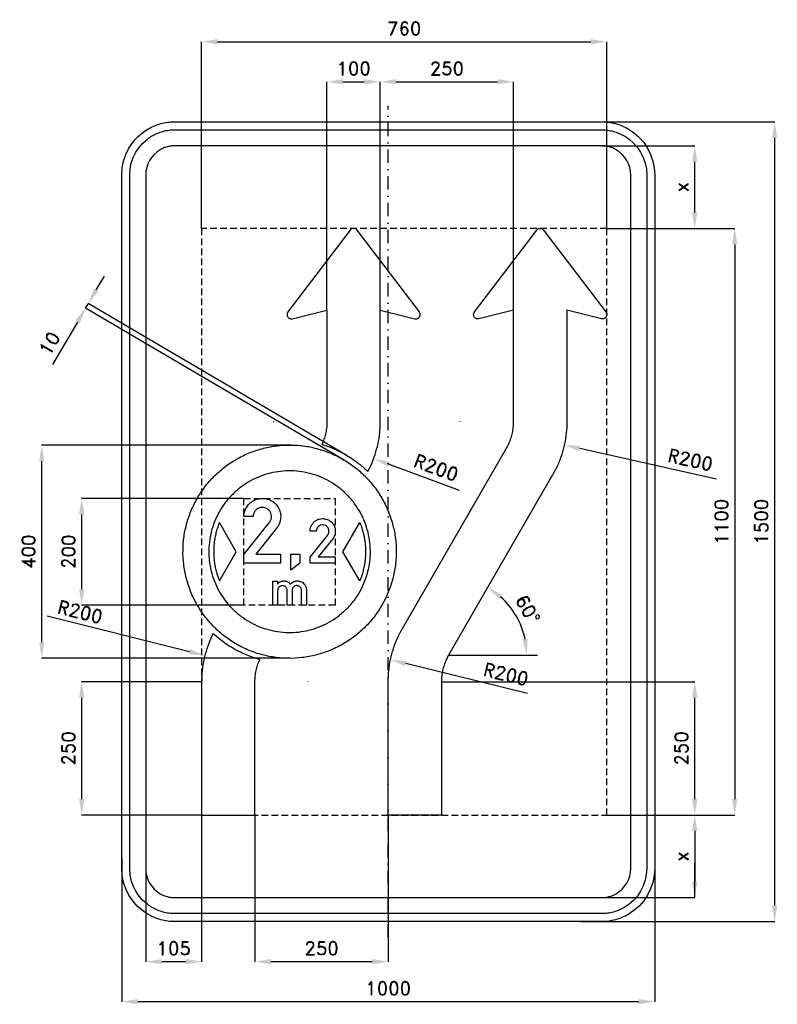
# Model space of a CAD drawing. Header units: millimetres. Extents: x -691 to 730, y -905 to 941.
import ezdxf

# ---------------------------------------------------------------- set-up
doc = ezdxf.new("R2010")
doc.units = ezdxf.units.MM
doc.header["$LTSCALE"] = 5
doc.linetypes.add('ČERCHOVANÁX2', pattern=[2, 1, -0.5, 0, -0.5])
doc.linetypes.add('ČÁRKOVANÁX2', pattern=[1.5, 1, -0.5])
doc.layers.add('Kóty', color=2, linetype='Continuous')
doc.layers.add('Značka', color=7, linetype='Continuous')
doc.styles.get("Standard").update_dxf_attribs({"font": 'romand.shx', "height": 25})
doc.dimstyles.get("Standard").update_dxf_attribs({"dimtxt": 25, "dimasz": 30, "dimexe": 0.18, "dimexo": 0.0625, "dimgap": 12.5, "dimtad": 1, "dimdec": 0, "dimzin": 0, "dimdsep": 46, "dimtxsty": 'Standard', "dimcen": 0.09, "dimadec": 0, "dimazin": 0, "dimtfac": 1, "dimtdec": 0, "dimtofl": 0, "dimtmove": 0, "dimatfit": 3, "dimfxl": 1, "dimtolj": 1, "dimtzin": 0, "dimarcsym": 0})

# ---------------------------------------------------------------- blocks, each defined once
blk = doc.blocks.new('*D0')
at = {"layer": 'Defpoints', "color": 0, "transparency": 16777216}
for p in [(-500, -630.3), (500, -630.3), (500, -900)]:
    blk.add_point(p, dxfattribs=at)
at = {"layer": 'Kóty', "color": 0, "lineweight": -2, "transparency": 16777216}
for p, q in [((-500, -630.3), (-500, -900.2)), ((500, -630.3), (500, -900.2)), ((-470, -900), (470, -900))]:
    blk.add_line(p, q, dxfattribs=at)
at = {"layer": 'Kóty', "color": 0, "transparency": 16777216}
for points in [[(-470, -895), (-470, -905), (-500, -900)], [(470, -895), (470, -905), (500, -900)]]:
    blk.add_solid(points, dxfattribs=at)
at = {"layer": 'Kóty', "color": 0, "transparency": 16777216, "insert": (0, -875), "char_height": 25, "attachment_point": 5}
blk.add_mtext('\\A1;1000', dxfattribs=at)
blk = doc.blocks.new('*D3')
at = {"layer": 'Defpoints', "color": 0, "transparency": 16777216}
for p in [(-575, 43.8), (-270.7, 43.8), (-270.7, -156.2)]:
    blk.add_point(p, dxfattribs=at)
at = {"layer": 'Kóty', "color": 0, "lineweight": -2, "transparency": 16777216}
for p, q in [((-270.7, 43.8), (-575.2, 43.8)), ((-575, -126.2), (-575, 13.8)), ((-270.7, -156.2), (-575.2, -156.2))]:
    blk.add_line(p, q, dxfattribs=at)
at = {"layer": 'Kóty', "color": 0, "transparency": 16777216}
for points in [[(-580, 13.8), (-570, 13.8), (-575, 43.8)], [(-580, -126.2), (-570, -126.2), (-575, -156.2)]]:
    blk.add_solid(points, dxfattribs=at)
at = {"layer": 'Kóty', "color": 0, "transparency": 16777216, "insert": (-600, -56.2), "char_height": 25, "attachment_point": 5, "rotation": 90}
blk.add_mtext('\\A1;200', dxfattribs=at)
blk = doc.blocks.new('*D4')
at = {"layer": 'Defpoints', "color": 0, "transparency": 16777216}
for p in [(-650, 143.8), (-182.4, 143.8), (-183.9, -256.2)]:
    blk.add_point(p, dxfattribs=at)
at = {"layer": 'Kóty', "color": 0, "lineweight": -2, "transparency": 16777216}
for p, q in [((-182.4, 143.8), (-650.2, 143.8)), ((-650, -226.2), (-650, 113.8)), ((-183.9, -256.2), (-650.2, -256.2))]:
    blk.add_line(p, q, dxfattribs=at)
at = {"layer": 'Kóty', "color": 0, "transparency": 16777216}
for points in [[(-655, 113.8), (-645, 113.8), (-650, 143.8)], [(-655, -226.2), (-645, -226.2), (-650, -256.2)]]:
    blk.add_solid(points, dxfattribs=at)
at = {"layer": 'Kóty', "color": 0, "transparency": 16777216, "insert": (-675, -56.2), "char_height": 25, "attachment_point": 5, "rotation": 90}
blk.add_mtext('\\A1;400', dxfattribs=at)
blk = doc.blocks.new('*D5')
at = {"layer": 'Defpoints', "color": 0, "transparency": 16777216}
for p in [(361.3, 750), (361.3, -750), (725, -750)]:
    blk.add_point(p, dxfattribs=at)
at = {"layer": 'Kóty', "color": 0, "lineweight": -2, "transparency": 16777216}
for p, q in [((361.4, 750), (725.2, 750)), ((725, 720), (725, -720)), ((361.4, -750), (725.2, -750))]:
    blk.add_line(p, q, dxfattribs=at)
at = {"layer": 'Kóty', "color": 0, "transparency": 16777216}
for points in [[(720, 720), (730, 720), (725, 750)], [(720, -720), (730, -720), (725, -750)]]:
    blk.add_solid(points, dxfattribs=at)
at = {"layer": 'Kóty', "color": 0, "transparency": 16777216, "insert": (700, 0), "char_height": 25, "attachment_point": 5, "rotation": 90}
blk.add_mtext('\\A1;1500', dxfattribs=at)
blk = doc.blocks.new('*D6')
at = {"layer": 'Defpoints', "color": 0, "transparency": 16777216}
for p in [(-350, -550), (-455, -650), (-350, -825)]:
    blk.add_point(p, dxfattribs=at)
at = {"layer": 'Kóty', "color": 0, "lineweight": -2, "transparency": 16777216}
for p, q in [((-350, -550.0625), (-350, -825.18)), ((-455, -650.0625), (-455, -825.18)), ((-425, -825), (-380, -825))]:
    blk.add_line(p, q, dxfattribs=at)
at = {"layer": 'Kóty', "color": 0, "transparency": 16777216}
for points in [[(-425, -820), (-425, -830), (-455, -825)], [(-380, -820), (-380, -830), (-350, -825)]]:
    blk.add_solid(points, dxfattribs=at)
at = {"layer": 'Kóty', "color": 0, "transparency": 16777216, "insert": (-402.5, -800), "char_height": 25, "attachment_point": 5}
blk.add_mtext('\\A1;105', dxfattribs=at)
blk = doc.blocks.new('*D7')
at = {"layer": 'Defpoints', "color": 0, "transparency": 16777216}
for p in [(-250, -550), (0, -550), (0, -825)]:
    blk.add_point(p, dxfattribs=at)
at = {"layer": 'Kóty', "color": 0, "lineweight": -2, "transparency": 16777216}
for p, q in [((-250, -550.0625), (-250, -825.18)), ((0, -550.0625), (0, -825.18)), ((-220, -825), (-30, -825))]:
    blk.add_line(p, q, dxfattribs=at)
at = {"layer": 'Kóty', "color": 0, "transparency": 16777216}
for points in [[(-220, -820), (-220, -830), (-250, -825)], [(-30, -820), (-30, -830), (0, -825)]]:
    blk.add_solid(points, dxfattribs=at)
at = {"layer": 'Kóty', "color": 0, "transparency": 16777216, "insert": (-125, -800), "char_height": 25, "attachment_point": 5}
blk.add_mtext('\\A1;250', dxfattribs=at)
blk = doc.blocks.new('*D8')
at = {"layer": 'Defpoints', "color": 0, "transparency": 16777216}
for p in [(-575, -300), (-350, -300), (-350, -550.0625)]:
    blk.add_point(p, dxfattribs=at)
at = {"layer": 'Kóty', "color": 0, "lineweight": -2, "transparency": 16777216}
for p, q in [((-350.0625, -300), (-575.18, -300)), ((-575, -520.0625), (-575, -330)), ((-350.0625, -550.0625), (-575.18, -550.0625))]:
    blk.add_line(p, q, dxfattribs=at)
at = {"layer": 'Kóty', "color": 0, "transparency": 16777216}
for points in [[(-580, -330), (-570, -330), (-575, -300)], [(-580, -520.0625), (-570, -520.0625), (-575, -550.0625)]]:
    blk.add_solid(points, dxfattribs=at)
at = {"layer": 'Kóty', "color": 0, "transparency": 16777216, "insert": (-600, -425.03125), "char_height": 25, "attachment_point": 5, "rotation": 90}
blk.add_mtext('\\A1;250', dxfattribs=at)
blk = doc.blocks.new('*D9')
at = {"layer": 'Defpoints', "color": 0, "transparency": 16777216}
for p in [(100, -300), (575, -300), (410, -550)]:
    blk.add_point(p, dxfattribs=at)
at = {"layer": 'Kóty', "color": 0, "lineweight": -2, "transparency": 16777216}
for p, q in [((100.0625, -300), (575.18, -300)), ((575, -520), (575, -330)), ((410.0625, -550), (575.18, -550))]:
    blk.add_line(p, q, dxfattribs=at)
at = {"layer": 'Kóty', "color": 0, "transparency": 16777216}
for points in [[(570, -330), (580, -330), (575, -300)], [(570, -520), (580, -520), (575, -550)]]:
    blk.add_solid(points, dxfattribs=at)
at = {"layer": 'Kóty', "color": 0, "transparency": 16777216, "insert": (550, -425), "char_height": 25, "attachment_point": 5, "rotation": 90}
blk.add_mtext('\\A1;250', dxfattribs=at)
blk = doc.blocks.new('*D10')
at = {"layer": 'Defpoints', "color": 0, "transparency": 16777216}
for p in [(308.3, 87.6), (251, -199.9), (113.4, -250), (113.4, -250), (280, -250)]:
    blk.add_point(p, dxfattribs=at)
at = {"layer": 'Kóty', "color": 0, "lineweight": -2, "transparency": 16777216}
blk.add_arc((113.4, -250), 146.4, 11.7614, 48.2387, dxfattribs=at)
at = {"layer": 'Kóty', "color": 0, "transparency": 16777216}
for points in [[(208, -144.8), (213.8, -136.7), (186.6, -123.2)], [(261.7, -219.6), (251.8, -220.7), (259.8, -250)]]:
    blk.add_solid(points, dxfattribs=at)
at = {"layer": 'Kóty', "color": 0, "transparency": 16777216, "insert": (261.8, -164.3), "char_height": 25, "attachment_point": 5, "rotation": 300}
blk.add_mtext('\\A1;60°', dxfattribs=at)
blk = doc.blocks.new('*D11')
at = {"layer": 'Defpoints', "color": 0, "transparency": 16777216}
for p in [(410, -550), (400, -705), (575, -705)]:
    blk.add_point(p, dxfattribs=at)
at = {"layer": 'Kóty', "color": 0, "lineweight": -2, "transparency": 16777216}
for p, q in [((410.0625, -550), (575.18, -550)), ((575, -580), (575, -675)), ((400.0625, -705), (575.18, -705))]:
    blk.add_line(p, q, dxfattribs=at)
at = {"layer": 'Kóty', "color": 0, "transparency": 16777216}
for points in [[(570, -580), (580, -580), (575, -550)], [(570, -675), (580, -675), (575, -705)]]:
    blk.add_solid(points, dxfattribs=at)
at = {"layer": 'Kóty', "color": 0, "transparency": 16777216, "insert": (550, -627.5), "char_height": 25, "attachment_point": 5, "rotation": 90}
blk.add_mtext('\\A1;x', dxfattribs=at)
blk = doc.blocks.new('*D12')
at = {"layer": 'Defpoints', "color": 0, "transparency": 16777216}
for p in [(400, 705), (575, 705), (410, 550)]:
    blk.add_point(p, dxfattribs=at)
at = {"layer": 'Kóty', "color": 0, "lineweight": -2, "transparency": 16777216}
for p, q in [((400.0625, 705), (575.18, 705)), ((575, 580), (575, 675)), ((410.0625, 550), (575.18, 550))]:
    blk.add_line(p, q, dxfattribs=at)
at = {"layer": 'Kóty', "color": 0, "transparency": 16777216}
for points in [[(570, 675), (580, 675), (575, 705)], [(570, 580), (580, 580), (575, 550)]]:
    blk.add_solid(points, dxfattribs=at)
at = {"layer": 'Kóty', "color": 0, "transparency": 16777216, "insert": (550, 627.5), "char_height": 25, "attachment_point": 5, "rotation": 90}
blk.add_mtext('\\A1;x', dxfattribs=at)
blk = doc.blocks.new('*D13')
at = {"layer": 'Defpoints', "color": 0, "transparency": 16777216}
for p in [(-14.886, 825), (-114.886, 396.73), (-14.886, 396.73)]:
    blk.add_point(p, dxfattribs=at)
at = {"layer": 'Kóty', "color": 0, "lineweight": -2, "transparency": 16777216}
for p, q in [((-114.886, 396.7925), (-114.886, 825.18)), ((-84.886, 825), (-44.886, 825)), ((-14.886, 396.7925), (-14.886, 825.18))]:
    blk.add_line(p, q, dxfattribs=at)
at = {"layer": 'Kóty', "color": 0, "transparency": 16777216}
for points in [[(-84.886, 830), (-84.886, 820), (-114.886, 825)], [(-44.886, 830), (-44.886, 820), (-14.886, 825)]]:
    blk.add_solid(points, dxfattribs=at)
at = {"layer": 'Kóty', "color": 0, "transparency": 16777216, "insert": (-64.886, 850), "char_height": 25, "attachment_point": 5}
blk.add_mtext('\\A1;100', dxfattribs=at)
blk = doc.blocks.new('*D14')
at = {"layer": 'Defpoints', "color": 0, "transparency": 16777216}
for p in [(235.114, 825), (-14.886, 396.73), (235.114, 396.73)]:
    blk.add_point(p, dxfattribs=at)
at = {"layer": 'Kóty', "color": 0, "lineweight": -2, "transparency": 16777216}
for p, q in [((-14.886, 396.7925), (-14.886, 825.18)), ((15.114, 825), (205.114, 825)), ((235.114, 396.7925), (235.114, 825.18))]:
    blk.add_line(p, q, dxfattribs=at)
at = {"layer": 'Kóty', "color": 0, "transparency": 16777216}
for points in [[(15.114, 830), (15.114, 820), (-14.886, 825)], [(205.114, 830), (205.114, 820), (235.114, 825)]]:
    blk.add_solid(points, dxfattribs=at)
at = {"layer": 'Kóty', "color": 0, "transparency": 16777216, "insert": (110.114, 850), "char_height": 25, "attachment_point": 5}
blk.add_mtext('\\A1;250', dxfattribs=at)
blk = doc.blocks.new('*D15')
at = {"layer": 'Defpoints', "color": 0, "transparency": 16777216}
for p in [(410, 900), (-350, 550), (410, 550)]:
    blk.add_point(p, dxfattribs=at)
at = {"layer": 'Kóty', "color": 0, "lineweight": -2, "transparency": 16777216}
for p, q in [((-350, 550.0625), (-350, 900.18)), ((-320, 900), (380, 900)), ((410, 550.0625), (410, 900.18))]:
    blk.add_line(p, q, dxfattribs=at)
at = {"layer": 'Kóty', "color": 0, "transparency": 16777216}
for points in [[(-320, 905), (-320, 895), (-350, 900)], [(380, 905), (380, 895), (410, 900)]]:
    blk.add_solid(points, dxfattribs=at)
at = {"layer": 'Kóty', "color": 0, "transparency": 16777216, "insert": (30, 925), "char_height": 25, "attachment_point": 5}
blk.add_mtext('\\A1;760', dxfattribs=at)
blk = doc.blocks.new('*D16')
at = {"layer": 'Defpoints', "color": 0, "transparency": 16777216}
for p in [(-214.9, 187.6), (-27.3, 118.2)]:
    blk.add_point(p, dxfattribs=at)
at = {"layer": 'Kóty', "color": 0, "lineweight": -2, "transparency": 16777216}
for p, q in [((-215, 187.6), (-214.8, 187.6)), ((-214.9, 187.5), (-214.9, 187.7)), ((133.9, 58.6), (0.8, 107.8))]:
    blk.add_line(p, q, dxfattribs=at)
at = {"layer": 'Kóty', "color": 0, "transparency": 16777216}
blk.add_solid([(2.6, 112.5), (-0.9, 103.2), (-27.3, 118.2)], dxfattribs=at)
at = {"layer": 'Kóty', "color": 0, "transparency": 16777216, "insert": (90.1, 101.5), "char_height": 25, "attachment_point": 5, "rotation": 339.7061}
blk.add_mtext('\\A1;R200', dxfattribs=at)
blk = doc.blocks.new('*D17')
at = {"layer": 'Defpoints', "color": 0, "transparency": 16777216}
for p in [(135.1, 187.6), (330.3, 143.8)]:
    blk.add_point(p, dxfattribs=at)
at = {"layer": 'Kóty', "color": 0, "lineweight": -2, "transparency": 16777216}
for p, q in [((135, 187.6), (135.2, 187.6)), ((135.1, 187.5), (135.1, 187.7)), ((615.9, 79.6), (359.5, 137.2))]:
    blk.add_line(p, q, dxfattribs=at)
at = {"layer": 'Kóty', "color": 0, "transparency": 16777216}
blk.add_solid([(360.6, 142.1), (358.4, 132.3), (330.3, 143.8)], dxfattribs=at)
at = {"layer": 'Kóty', "color": 0, "transparency": 16777216, "insert": (566.8, 116.3), "char_height": 25, "attachment_point": 5, "rotation": 347.3417}
blk.add_mtext('\\A1;R200', dxfattribs=at)
blk = doc.blocks.new('*D18')
at = {"layer": 'Defpoints', "color": 0, "transparency": 16777216}
for p in [(410.0625, 550), (410.0625, -550), (650, -550)]:
    blk.add_point(p, dxfattribs=at)
at = {"layer": 'Kóty', "color": 0, "lineweight": -2, "transparency": 16777216}
for p, q in [((410.125, 550), (650.18, 550)), ((650, 520), (650, -520)), ((410.125, -550), (650.18, -550))]:
    blk.add_line(p, q, dxfattribs=at)
at = {"layer": 'Kóty', "color": 0, "transparency": 16777216}
for points in [[(645, 520), (655, 520), (650, 550)], [(645, -520), (655, -520), (650, -550)]]:
    blk.add_solid(points, dxfattribs=at)
at = {"layer": 'Kóty', "color": 0, "transparency": 16777216, "insert": (625, 0), "char_height": 25, "attachment_point": 5, "rotation": 90}
blk.add_mtext('\\A1;1100', dxfattribs=at)
blk = doc.blocks.new('*D19')
at = {"layer": 'Defpoints', "color": 0, "transparency": 16777216}
for p in [(-567.9, 400.2), (-82.7, 115.7), (-77.6, 124.3)]:
    blk.add_point(p, dxfattribs=at)
at = {"layer": 'Kóty', "color": 0, "lineweight": -2, "transparency": 16777216}
for p, q in [((-547.7, 434.7), (-532.5, 460.6)), ((-77.7, 124.3), (-563, 408.9)), ((-82.7, 115.7), (-568.1, 400.3)), ((-583.1, 374.3), (-629.6, 295.1))]:
    blk.add_line(p, q, dxfattribs=at)
at = {"layer": 'Kóty', "color": 0, "transparency": 16777216}
for points in [[(-552, 437.2), (-543.4, 432.2), (-562.9, 408.8)], [(-587.4, 376.9), (-578.8, 371.8), (-567.9, 400.2)]]:
    blk.add_solid(points, dxfattribs=at)
at = {"layer": 'Kóty', "color": 0, "transparency": 16777216, "insert": (-635.5, 334.4), "char_height": 25, "attachment_point": 5, "rotation": 59.6117}
blk.add_mtext('\\A1;10', dxfattribs=at)

msp = doc.modelspace()

# ---------------------------------------------------------------- linework, layer by layer
at = {"layer": 'Kóty'}
for p, q in [((-639.8, -176.6), (-373, -243.6)), ((261.4, -321.9), (33.3, -266.2)), ((-150.1, -300), (-149.9, -300)), ((-150, -300.1), (-150, -299.9))]:
    msp.add_line(p, q, dxfattribs=at)
for points in [[(-567.9, 400.2), (-562.9, 408.8)], [(113.4, -250), (280, -250)], [(575, -705), (575, -640)]]:
    msp.add_lwpolyline(points, dxfattribs=at)
for points in [[(-371.8, -238.7), (-374.2, -248.4), (-343.9, -251)], [(34.5, -261.4), (32.1, -271.1), (4.2, -259.1)]]:
    msp.add_solid(points, dxfattribs=at)
at = {"layer": 'Značka', "color": 6, "linetype": 'ČERCHOVANÁX2', "ltscale": 5}
msp.add_lwpolyline([(0, -780), (0, 780)], dxfattribs=at)
at = {"layer": 'Značka', "color": 5}
for points in [[(-400, -750), (-400.4, -750), (-400.8, -750, -0.032183), (-413.7, -749.1, -0.035439), (-426.4, -746.5, -0.036257), (-438.7, -742.3, -0.03443), (-450.2, -736.5, -0.033714), (-461, -729.3), (-470.7, -720.7), (-479.3, -711), (-486.5, -700.2), (-492.3, -688.7), (-496.5, -676.4), (-499.1, -663.7), (-500, -650.8), (-500, -650.4), (-500, -650), (-500, 650), (-500, 650.4), (-500, 650.8), (-499.1, 663.7), (-496.5, 676.4), (-492.3, 688.7), (-486.5, 700.2), (-479.3, 711, -0.034099), (-470.7, 720.7, -0.034202), (-461, 729.3, -0.034225), (-450.2, 736.5, -0.034051), (-438.6, 742.3, -0.033415), (-426.4, 746.5, -0.034124), (-413.7, 749.1, -0.036744), (-400.8, 750), (-400.4, 750), (-400, 750), (400, 750), (400.4, 750), (400.8, 750, -0.032182), (413.7, 749.1, -0.035447), (426.4, 746.5, -0.036272), (438.7, 742.3, -0.034433), (450.2, 736.5, -0.033723), (461, 729.3, -0.034091), (470.7, 720.7), (479.3, 711), (486.5, 700.2), (492.3, 688.7), (496.5, 676.4), (499.1, 663.7), (500, 650.8), (500, 650.4), (500, 650), (500, -650), (500, -650.4), (500, -650.8), (499.1, -663.7), (496.5, -676.4), (492.3, -688.7), (486.5, -700.2), (479.3, -711), (470.7, -720.7), (461, -729.3), (450.2, -736.5, -0.034044), (438.6, -742.3, -0.033411), (426.4, -746.5, -0.034122), (413.7, -749.1, -0.036743), (400.8, -750), (400.4, -750), (400, -750), (-400, -750)], [(-400, -735), (-400.3, -735), (-400.7, -735, -0.03218), (-411.6, -734.2, -0.035444), (-422.4, -732, -0.03627), (-432.9, -728.5, -0.034415), (-442.7, -723.5, -0.033717), (-451.9, -717.4), (-460.1, -710.1), (-467.4, -701.9), (-473.5, -692.7), (-478.4, -682.9), (-482, -672.4), (-484.3, -661.6), (-485, -650.7), (-485, -650.3), (-485, -650), (-485, 650), (-485, 650.3), (-485, 650.7), (-484.2, 661.6), (-482, 672.4), (-478.5, 682.9), (-473.5, 692.7), (-467.4, 701.8), (-460.1, 710.1), (-451.9, 717.4, -0.03422), (-442.7, 723.5, -0.034057), (-432.9, 728.4, -0.0334), (-422.4, 732, -0.034125), (-411.6, 734.3, -0.036744), (-400.7, 735), (-400.3, 735), (-400, 735), (400, 735), (400.3, 735), (400.7, 735, -0.032173), (411.6, 734.2, -0.03544), (422.4, 732, -0.036264), (432.9, 728.5, -0.034423), (442.7, 723.5, -0.033724), (451.9, 717.4), (460.1, 710.1), (467.4, 701.9), (473.5, 692.7), (478.4, 682.8), (482, 672.4), (484.3, 661.6), (485, 650.7), (485, 650.3), (485, 650), (485, -650), (485, -650.3), (485, -650.7), (484.2, -661.6), (482, -672.4), (478.5, -682.9), (473.5, -692.7), (467.4, -701.9), (460.1, -710.1), (451.9, -717.4), (442.7, -723.5), (432.9, -728.4, -0.033404), (422.4, -732, -0.034131), (411.6, -734.3, -0.036744), (400.7, -735), (400.3, -735), (400, -735), (-400, -735)], [(-400, -705), (400, -705), (400.2, -705), (400.4, -705, 0.032177), (407.5, -704.5, 0.035431), (414.5, -703.1, 0.036232), (421.3, -700.8), (427.6, -697.6), (433.6, -693.6), (438.9, -688.9), (443.6, -683.6), (447.6, -677.6), (450.8, -671.3), (453.1, -664.5), (454.5, -657.5), (455, -650.4), (455, -650.2), (455, -650), (455, 650), (455, 650.2), (455, 650.4), (454.5, 657.5), (453.1, 664.5), (450.8, 671.3), (447.6, 677.6), (443.6, 683.5), (438.9, 688.9), (433.6, 693.6), (427.6, 697.6), (421.3, 700.8, 0.033381), (414.5, 703, 0.0341), (407.5, 704.5, 0.036743), (400.4, 705), (400.2, 705), (400, 705), (-400, 705), (-400.2, 705), (-400.4, 705, 0.032168), (-407.5, 704.5, 0.035417), (-414.5, 703, 0.036231), (-421.3, 700.8, 0.034399), (-427.6, 697.6), (-433.6, 693.6), (-438.9, 688.9), (-443.6, 683.5), (-447.6, 677.6), (-450.8, 671.3), (-453.1, 664.5), (-454.5, 657.5), (-455, 650.4), (-455, 650.2), (-455, 650), (-455, -650), (-455, -650.2), (-455, -650.4), (-454.5, -657.5), (-453.1, -664.5), (-450.8, -671.3), (-447.6, -677.6), (-443.6, -683.6), (-438.9, -688.9), (-433.6, -693.6), (-427.6, -697.6), (-421.3, -700.7), (-414.5, -703.1, 0.03412), (-407.5, -704.5, 0.036746), (-400.4, -705), (-400.2, -705), (-400, -705)], [(0, -550), (0, -300, -0.00179), (0.1, -294.8, -0.005377), (0.3, -289.5, -0.028076), (2.4, -268.7, -0.027177), (6.8, -248.2, -0.028149), (13.2, -228.3, -0.031148), (21.8, -209.2, -0.006176), (24.3, -204.6, -0.002055), (26.8, -200), (221.7, 137.6), (223, 139.9, 0.005383), (224.2, 142.2, 0.028078), (228.5, 151.8, 0.027177), (231.7, 161.7, 0.02815), (234, 172, 0.031139), (235, 182.4, 0.006157), (235.1, 185, 0.002076), (235.1, 187.6), (235.1, 396.7), (170.1, 380.7), (169.8, 380.6), (169.4, 380.5, -0.052454), (167.8, 380.4, -0.052737), (166.2, 380.7, -0.065457), (164.4, 381.4, -0.065391), (162.8, 382.5, -0.06536), (161.5, 384, -0.065197), (160.7, 385.8, -0.064818), (160.2, 387.7, -0.063646), (160.3, 389.7, -0.052686), (160.7, 391.2, -0.057451), (161.4, 392.6), (161.6, 392.9), (161.9, 393.3), (278.7, 546.9), (279, 547.1), (279.2, 547.4, -0.048978), (280.3, 548.4, -0.04913), (281.6, 549.2, -0.061127), (283.3, 549.8, -0.061408), (285.1, 550, -0.061033), (286.9, 549.8, -0.059478), (288.7, 549.2, -0.049186), (289.9, 548.4, -0.053611), (291, 547.4), (291.2, 547.1), (291.5, 546.9), (408.4, 393.3), (408.6, 392.9), (408.8, 392.6, -0.052533), (409.5, 391.2, -0.0526), (409.9, 389.7, -0.065501), (410, 387.7, -0.065464), (409.6, 385.8, -0.065361), (408.7, 384, -0.06523), (407.4, 382.5, -0.064869), (405.8, 381.4, -0.06369), (404, 380.7, -0.052701), (402.4, 380.4, -0.05745), (400.9, 380.5), (400.5, 380.6), (400.1, 380.7), (335.1, 396.7), (335.1, 187.6, -0.001807), (335, 182.4, -0.005389), (334.8, 177.1, -0.028077), (332.7, 156.3, -0.027176), (328.3, 135.8, -0.028149), (322, 115.9, -0.031148), (313.3, 96.8, -0.006156), (310.9, 92.2, -0.002055), (308.3, 87.6), (113.4, -250), (112.1, -252.3, 0.005373), (110.9, -254.6, 0.028077), (106.6, -264.1, 0.027178), (103.4, -274.1, 0.028149), (101.2, -284.4, 0.031151), (100.1, -294.8), (100, -297.4), (100, -300), (100, -550), (0, -550)], [(-270.7, -77.9), (-270.7, -61.7), (-223.4, -2.3, 0.004071), (-222.8, -1.4, 0.012139), (-222.1, -0.5, 0.08299), (-219.5, 4.9, 0.094408), (-219, 10.8, 0.092134), (-220.2, 16.1, 0.08404), (-223.3, 20.8, 0.098137), (-228.6, 25, 0.106051), (-235.1, 26.7, 0.106168), (-241.7, 25.9, 0.099954), (-247.5, 22.5, 0.083722), (-251.1, 18.3, 0.091648), (-253, 13.2, 0.026146), (-253.3, 11.4, 0.008682), (-253.5, 9.5), (-270.7, 9.5, -0.003377), (-270.6, 11.1, -0.010131), (-270.6, 12.7, -0.059422), (-269.1, 20, -0.058235), (-266, 26.7, -0.072151), (-260.3, 34.2, -0.072222), (-252.7, 39.7, -0.061479), (-245.4, 42.7, -0.059941), (-237.6, 43.8, -0.083063), (-226.4, 42.5, -0.087047), (-216.3, 37.6, -0.087765), (-208.2, 29.8, -0.087799), (-203.2, 19.7, -0.068484), (-201.7, 11.1, -0.062422), (-202.4, 2.4, -0.05069), (-204.3, -4.1, -0.061844), (-207.6, -9.9, -0.008353), (-208.2, -10.8, -0.002783), (-208.9, -11.7), (-248.1, -60.6), (-201.8, -60.6), (-201.8, -77.9), (-270.7, -77.9)], [(-146.7, -77.9), (-146.7, -66.8), (-114.2, -25.9, 0.004071), (-113.8, -25.3, 0.012139), (-113.3, -24.7, 0.08299), (-111.6, -21, 0.094408), (-111.2, -16.9, 0.092134), (-112, -13.2, 0.08404), (-114.1, -10, 0.098137), (-117.8, -7.2, 0.106051), (-122.2, -6, 0.106168), (-126.8, -6.5, 0.099954), (-130.8, -8.9, 0.083722), (-133.3, -11.8, 0.091648), (-134.6, -15.2, 0.026146), (-134.8, -16.5, 0.008682), (-134.9, -17.8), (-146.7, -17.8, -0.003377), (-146.7, -16.7, -0.010131), (-146.6, -15.6, -0.059422), (-145.6, -10.6, -0.058235), (-143.5, -5.9, -0.072151), (-139.6, -0.8, -0.072222), (-134.3, 2.9, -0.061479), (-129.3, 5, -0.059941), (-124, 5.8, -0.083063), (-116.3, 4.9, -0.087047), (-109.3, 1.5, -0.087765), (-103.7, -3.9, -0.087799), (-100.3, -10.8, -0.068484), (-99.3, -16.7, -0.062422), (-99.8, -22.7, -0.05069), (-101.1, -27.1, -0.061844), (-103.3, -31.2, -0.008353), (-103.8, -31.8, -0.002783), (-104.2, -32.4), (-131.2, -66), (-99.3, -66), (-99.3, -77.9), (-146.7, -77.9)], [(-316.6, -110.7), (-285, -56.2), (-316.6, -1.6), (-316.7, -1.7), (-316.7, -1.8), (-316.9, -2.2), (-317, -2.5), (-317.2, -3), (-317.4, -3.4, 0.008441), (-319, -7.7, 0.010131), (-320.5, -12.2, 0.009595), (-321.9, -16.6, 0.006815), (-323.1, -21.1, 0.006632), (-324.1, -25.7, 0.009046), (-325.1, -30.2, 0.009795), (-325.9, -34.8, 0.008885), (-326.5, -39.4, 0.008869), (-327, -44.1, 0.009745), (-327.3, -48.7, 0.009043), (-327.4, -53.4, 0.006757), (-327.4, -58.1, 0.006755), (-327.3, -62.7, 0.009039), (-327, -67.4, 0.009746), (-326.6, -72, 0.008884), (-326, -76.6, 0.00889), (-325.3, -81.2, 0.009763), (-324.4, -85.8, 0.009034), (-323.3, -90.4, 0.006697), (-322.1, -94.9, 0.005982), (-320.9, -98.9, 0.007979), (-319.6, -102.9, 0.007189), (-318.5, -106, 0.007211), (-317.3, -109.2), (-317, -110), (-316.6, -110.7)], [(-53.4, -110.7), (-85, -56.2), (-53.4, -1.6), (-53.3, -1.7), (-53.3, -1.8), (-53.1, -2.2), (-53, -2.5), (-52.8, -3), (-52.6, -3.4, -0.008441), (-51, -7.7, -0.010131), (-49.5, -12.2, -0.009595), (-48.1, -16.6, -0.006815), (-46.9, -21.1, -0.006632), (-45.9, -25.7, -0.009046), (-44.9, -30.2, -0.009795), (-44.1, -34.8, -0.008885), (-43.5, -39.4, -0.008869), (-43, -44.1, -0.009745), (-42.7, -48.7, -0.009043), (-42.6, -53.4, -0.006757), (-42.6, -58.1, -0.006755), (-42.7, -62.7, -0.009039), (-43, -67.4, -0.009746), (-43.4, -72, -0.008884), (-44, -76.6, -0.00889), (-44.7, -81.2, -0.009763), (-45.6, -85.8, -0.009034), (-46.7, -90.4, -0.006697), (-47.9, -94.9, -0.005982), (-49.1, -98.9, -0.007979), (-50.4, -102.9, -0.007189), (-51.5, -106, -0.007211), (-52.7, -109.2), (-53, -110), (-53.4, -110.7)], [(-216.4, -156.2), (-216.4, -111.5), (-207.4, -111.5), (-207.4, -116.5, -0.003192), (-206.9, -115.9, -0.009567), (-206.4, -115.4, -0.0538), (-204, -113.4, -0.054629), (-201.1, -112, -0.049773), (-198.4, -111.2, -0.049909), (-195.6, -110.9, -0.044596), (-193.1, -111.1, -0.045347), (-190.7, -111.7, -0.041532), (-188.5, -112.7, -0.034771), (-186.5, -114, -0.023454), (-185.3, -114.9, -0.033511), (-184.3, -115.9, -0.015001), (-183.9, -116.5, -0.004979), (-183.4, -117.1, -0.003807), (-182.9, -116.5, -0.011411), (-182.3, -115.8, -0.072056), (-179, -113.2, -0.066461), (-175, -111.6, -0.035519), (-172.8, -111.1, -0.035837), (-170.6, -110.9, -0.050519), (-167.4, -111.2, -0.049652), (-164.3, -112.1, -0.068284), (-160.4, -114.2, -0.073295), (-157.3, -117.3, -0.056851), (-155.4, -120.2, -0.048832), (-154.2, -123.5, -0.019163), (-153.9, -124.7, -0.025008), (-153.7, -125.9, -0.009364), (-153.7, -126.4), (-153.6, -127), (-153.6, -156.2), (-162.6, -156.2), (-162.6, -128.8), (-162.6, -128.5, 0.007572), (-162.6, -128.1, 0.050214), (-162.9, -126.5, 0.050892), (-163.5, -124.9, 0.067722), (-164.8, -123, 0.066947), (-166.5, -121.5, 0.073523), (-168.7, -120.3, 0.074318), (-171.2, -119.9, 0.080744), (-173.9, -120.1, 0.08067), (-176.4, -121.2, 0.070504), (-178.2, -122.7, 0.07539), (-179.5, -124.6, 0.050747), (-180.1, -126.3, 0.032977), (-180.5, -128), (-180.5, -128.2), (-180.5, -128.5), (-180.5, -156.2), (-189.5, -156.2), (-189.5, -128.6), (-189.5, -128.3, 0.009724), (-189.5, -127.9, 0.073755), (-190, -125.6, 0.069017), (-191.2, -123.6, 0.074723), (-192.9, -121.8, 0.073776), (-195.1, -120.6, 0.089058), (-198.2, -119.9, 0.093654), (-201.3, -120.3, 0.073311), (-203.4, -121.3, 0.071137), (-205.2, -122.8, 0.077006), (-206.6, -125.1, 0.077985), (-207.3, -127.6, 0.008047), (-207.4, -127.9), (-207.4, -128.3), (-207.4, -156.2), (-216.4, -156.2)]]:
    msp.add_lwpolyline(points, format="xyb", dxfattribs=at)
at = {"layer": 'Značka', "color": 6, "linetype": 'ČÁRKOVANÁX2', "ltscale": 2.5}
msp.add_lwpolyline([(-350, -550), (410, -550), (410, 550), (-350, 550)], close=True, dxfattribs=at)
at = {"layer": 'Značka', "color": 5}
for points in [[(-124.4, 144.9, -0.029685), (-102.1, 136.8, -0.034334), (-77.6, 124.3, -0.034335), (-54.9, 108.8, -0.027921), (-38.2, 94, 0.003281), (-36.7, 96.8, 0.028077), (-28.1, 115.9, 0.027178), (-21.7, 135.8, 0.028146), (-17.2, 156.3, 0.031145), (-15.2, 177.1, 0.00615), (-15, 182.4, 0.002052), (-14.9, 187.6), (-14.9, 396.7), (50.1, 380.7), (50.5, 380.6), (50.9, 380.5, 0.05261), (52.4, 380.4, 0.052733), (54, 380.7, 0.065457), (55.8, 381.4, 0.065427), (57.4, 382.5, 0.06536), (58.7, 384, 0.065197), (59.6, 385.8, 0.064818), (60, 387.7, 0.063677), (59.9, 389.7, 0.052648), (59.5, 391.2, 0.057451), (58.8, 392.6), (58.6, 392.9), (58.4, 393.3), (-58.5, 546.9), (-58.8, 547.1), (-59, 547.4, 0.049006), (-60.1, 548.4), (-61.3, 549.2, 0.061122), (-63.1, 549.8, 0.061409), (-64.9, 550, 0.061031), (-66.7, 549.8, 0.059462), (-68.4, 549.2), (-69.7, 548.4, 0.053597), (-70.8, 547.4), (-71, 547.1), (-71.3, 546.9), (-188.1, 393.3), (-188.4, 392.9), (-188.6, 392.6, 0.052533), (-189.3, 391.2, 0.052675), (-189.7, 389.7, 0.065486), (-189.8, 387.7, 0.065434), (-189.3, 385.8, 0.06532), (-188.5, 384, 0.065205), (-187.2, 382.5, 0.064861), (-185.6, 381.4, 0.06369), (-183.8, 380.7, 0.052701), (-182.2, 380.4, 0.057452), (-180.6, 380.5), (-180.2, 380.6), (-179.9, 380.7), (-114.9, 396.7), (-114.9, 187.6, -0.001807), (-114.9, 185, -0.005389), (-115, 182.4, -0.028078), (-116.1, 172, -0.027176), (-118.3, 161.7, -0.028148), (-121.5, 151.7, -0.022174)], [(-328.4, -209.6, 0.030398), (-336.8, -228.3, 0.028148), (-343.2, -248.2, 0.027177), (-347.6, -268.7, 0.028077), (-349.7, -289.5, 0.005377), (-349.9, -294.8, 0.001793), (-350, -300), (-350, -550), (-250, -550), (-250, -300, -0.002064), (-250, -297.4, -0.006145), (-249.9, -294.8, -0.031142), (-248.8, -284.4, -0.028146), (-246.6, -274.1, -0.027178), (-243.4, -264.1, -0.016183), (-241, -258.6, -0.001245), (-242, -258.3, -0.034334), (-267.9, -249.2, -0.034334), (-292.4, -236.7, -0.034334), (-315.1, -221.2, -0.02205)]]:
    msp.add_lwpolyline(points, format="xyb", close=True, dxfattribs=at)
at = {"layer": 'Značka', "color": 1}
for points in [[(15, -56.2), (15, -57.5), (15, -58.8, -0.032167), (13, -84.9, -0.035723), (7.5, -110.5, -0.036666), (-1.1, -135.2, -0.034754), (-13.1, -158.5, -0.034039), (-27.9, -180.1, -0.034453), (-45.4, -199.5, -0.034561), (-65.3, -216.5, -0.034427), (-87.3, -230.7, -0.034389), (-110.9, -242, -0.034418), (-135.8, -250, -0.034423), (-161.5, -254.9, -0.034417), (-187.6, -256.2, -0.034416), (-213.7, -254.2, -0.034417), (-239.3, -248.7, -0.034417), (-264, -240, -0.034417), (-287.3, -228.1, -0.034417), (-308.9, -213.3, -0.034417), (-328.3, -195.8, -0.034417), (-345.3, -175.9, -0.034417), (-359.5, -153.9, -0.034417), (-370.8, -130.3, -0.034417), (-378.8, -105.4, -0.034417), (-383.7, -79.7, -0.034417), (-385, -53.6, -0.034417), (-383, -27.5, -0.034417), (-377.5, -1.9, -0.034417), (-368.8, 22.8, -0.034417), (-356.9, 46.1, -0.034417), (-342.1, 67.7, -0.034417), (-324.6, 87.1, -0.034417), (-304.7, 104.1, -0.034417), (-282.7, 118.3, -0.034417), (-259.1, 129.6, -0.034417), (-234.2, 137.7, -0.034417), (-208.5, 142.5, -0.034416), (-182.4, 143.8, -0.034417), (-156.3, 141.8, -0.034418), (-130.7, 136.3, -0.034416), (-106, 127.6, -0.034417), (-82.7, 115.7, -0.034418), (-61.1, 100.9, -0.034406), (-41.7, 83.4, -0.034414), (-24.7, 63.5, -0.034487), (-10.5, 41.5, -0.034419), (0.8, 18, -0.034076), (8.8, -7, -0.032791), (13.6, -31.4, -0.034265), (15, -56.2)], [(-33.5, -56.2), (-33.5, -55.2), (-33.5, -54.2, 0.032167), (-35, -34.5, 0.035723), (-39.2, -15.1, 0.036666), (-45.7, 3.7, 0.034754), (-54.8, 21.3, 0.034039), (-66, 37.6, 0.034453), (-79.3, 52.3, 0.034561), (-94.3, 65.3, 0.034427), (-111, 76, 0.034389), (-128.8, 84.6, 0.034418), (-147.7, 90.7, 0.034423), (-167.2, 94.3, 0.034417), (-187, 95.3, 0.034416), (-206.8, 93.8, 0.034417), (-226.1, 89.6, 0.034417), (-244.8, 83.1, 0.034417), (-262.5, 74, 0.034417), (-278.8, 62.8, 0.034417), (-293.5, 49.5, 0.034417), (-306.5, 34.5, 0.034417), (-317.2, 17.8, 0.034417), (-325.8, 0, 0.034417), (-331.9, -18.9, 0.034417), (-335.5, -38.4, 0.034417), (-336.5, -58.2, 0.034417), (-335, -77.9, 0.034417), (-330.8, -97.3, 0.034417), (-324.3, -116, 0.034417), (-315.2, -133.7, 0.034417), (-304, -150, 0.034417), (-290.7, -164.7, 0.034417), (-275.7, -177.6, 0.034417), (-259, -188.4, 0.034417), (-241.2, -197, 0.034417), (-222.3, -203, 0.034417), (-202.8, -206.7, 0.034416), (-183, -207.7, 0.034417), (-163.2, -206.2, 0.034418), (-143.9, -202, 0.034416), (-125.2, -195.5, 0.034417), (-107.5, -186.4, 0.034418), (-91.2, -175.2, 0.034406), (-76.5, -161.9, 0.034414), (-63.5, -146.9, 0.034487), (-52.8, -130.2, 0.034419), (-44.2, -112.4, 0.034076), (-38.1, -93.5, 0.032791), (-34.6, -75, 0.034265), (-33.5, -56.2)]]:
    msp.add_lwpolyline(points, format="xyb", dxfattribs=at)
at = {"layer": 'Značka', "color": 6, "linetype": 'ČÁRKOVANÁX2', "ltscale": 2.5}
msp.add_lwpolyline([(-270.7, -156.2), (-270.7, 43.8), (-99.3, 43.8), (-99.3, -156.2), (-270.7, -156.2)], dxfattribs=at)
at = {"layer": 'Značka', "color": 5}
msp.add_lwpolyline([(-182.9, -90.9), (-182.9, -60.6), (-165.6, -60.6), (-165.6, -77.9), (-182.9, -90.9)], dxfattribs=at)

# ---------------------------------------------------------------- texts
at = {"layer": 'Kóty', "char_height": 25, "attachment_point": 5}
for insert, rotation in [((-577.9, -169), 345.8045), ((220.9, -285.9), 346.3244)]:
    msp.add_mtext('\\A1;R200', dxfattribs=dict(at, insert=insert, rotation=rotation))

# ---------------------------------------------------------------- dimensions: what is measured, and where the dimension line sits
at = {"layer": 'Kóty'}
for base, p1, p2, picture, middle in [((410, 900), (-350, 550), (410, 550), '*D15', (30, 925)), ((-14.9, 825), (-114.9, 396.7), (-14.9, 396.7), '*D13', (-64.9, 850)), ((235.1, 825), (-14.9, 396.7), (235.1, 396.7), '*D14', (110.1, 850)), ((-350, -825), (-455, -650), (-350, -550), '*D6', (-402.5, -800)), ((0, -825), (-250, -550), (0, -550), '*D7', (-125, -800)), ((500, -900), (-500, -630.3), (500, -630.3), '*D0', (0, -875))]:
    dim = msp.add_linear_dim(base=base, p1=p1, p2=p2, dimstyle='Standard', dxfattribs=at)
    dim.commit()
    dim.dimension.update_dxf_attribs({"geometry": picture, "text_midpoint": middle})
for base, p1, p2, picture, middle in [((725, -750), (361.3, 750), (361.3, -750), '*D5', (700, 0)), ((650, -550), (410.1, 550), (410.1, -550), '*D18', (625, 0)), ((-650, 143.8), (-183.9, -256.2), (-182.4, 143.8), '*D4', (-675, -56.2)), ((-575, 43.8), (-270.7, -156.2), (-270.7, 43.8), '*D3', (-600, -56.2)), ((-575, -300), (-350, -550.1), (-350, -300), '*D8', (-600, -425)), ((575, -300), (410, -550), (100, -300), '*D9', (550, -425))]:
    dim = msp.add_linear_dim(base=base, p1=p1, p2=p2, angle=90, dimstyle='Standard', dxfattribs=at)
    dim.commit()
    dim.dimension.update_dxf_attribs({"geometry": picture, "text_midpoint": middle})
for base, p1, p2, picture, middle in [((575, 705), (410, 550), (400, 705), '*D12', (550, 627.5)), ((575, -705), (410, -550), (400, -705), '*D11', (550, -627.5))]:
    dim = msp.add_linear_dim(base=base, p1=p1, p2=p2, angle=90, text='x', dimstyle='Standard', dxfattribs=at)
    dim.commit()
    dim.dimension.update_dxf_attribs({"geometry": picture, "text_midpoint": middle})
dim = msp.add_aligned_dim(p1=(-77.6, 124.3), p2=(-82.7, 115.7), distance=-562.5, dimstyle='Standard', dxfattribs=at)
dim.commit()
dim.dimension.update_dxf_attribs({"geometry": '*D19', "text_midpoint": (-635.5, 334.4)})
dim = msp.add_radius_dim(center=(-214.9, 187.6), mpoint=(-27.3, 118.2), dimstyle='Standard', dxfattribs=at)
dim.commit()
dim.dimension.update_dxf_attribs({"geometry": '*D16', "text_midpoint": (90.1, 101.5)})
dim = msp.add_radius_dim(center=(135.1, 187.6), mpoint=(330.3, 143.8), dimstyle='Standard', dxfattribs=at)
dim.commit()
dim.dimension.update_dxf_attribs({"geometry": '*D17', "text_midpoint": (561.3, 91.9), "dimtype": 164})
dim = msp.add_angular_dim_2l(base=(251, -199.9), line1=((308.3, 87.6), (113.4, -250)), line2=((113.4, -250), (280, -250)), dimstyle='Standard', dxfattribs=at)
dim.commit()
dim.dimension.update_dxf_attribs({"geometry": '*D10', "text_midpoint": (261.8, -164.3)})

doc.saveas('drawing.dxf')
